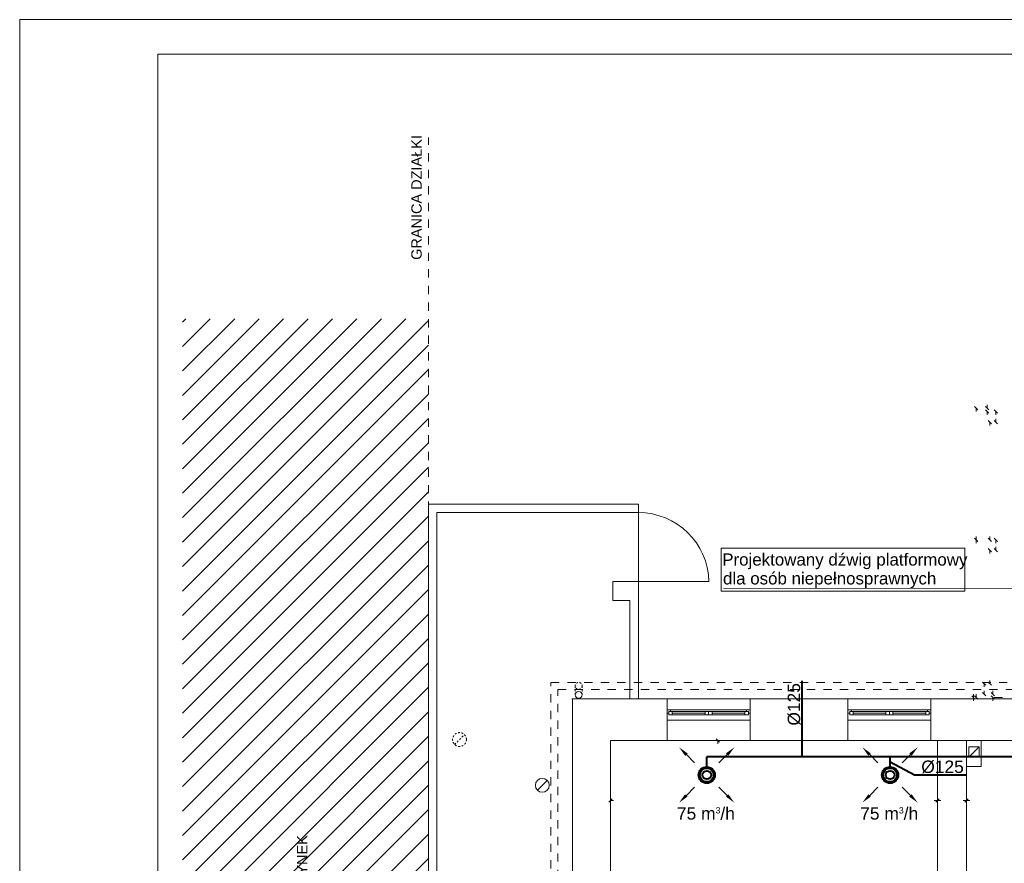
# Model space of a CAD drawing. Header units: millimetres. Extents: x 178516 to 426772, y -178579 to -115871.
# Tile 24 of 256: x 204754 to 218993, y -128816 to -116615. Entities that reach past the tile are written whole.
import ezdxf

# ---------------------------------------------------------------- set-up
doc = ezdxf.new("R2010")
doc.units = ezdxf.units.MM
doc.header["$MEASUREMENT"] = 0
doc.linetypes.add('2', pattern=[50, 25, -25])
doc.linetypes.add('Przerywana', pattern=[240, 120, -120])
doc.layers.get('0').update_dxf_attribs({"color": 252, "lineweight": 5})
for name, color, linetype, lineweight in [('830-G Teksty Etykiety_Nr_pióra__41', 252, 'Continuous', 5), ('830-G Teksty Etykiety_Nr_pióra__64', 252, 'Continuous', 5), ('IS_nawiew', 5, 'Continuous', 40), ('Nowe_! NAZWY POM_Nr_pióra__19', 252, 'Continuous', 5), ('Nowe_! Tabelka_Nr_pióra__19', 252, 'Continuous', 5), ('Nowe_! Tabelka_Nr_pióra__7', 252, 'Continuous', 5), ('Nowe_220-A Ściany_Nr_pióra__112', 252, 'Continuous', 5), ('Nowe_810-G Ogólne_Nr_pióra__187', 252, 'Continuous', 5), ('Nowe_820-G Rysunki Obrazki_Nr_pióra__103', 252, 'Continuous', 5), ('Nowe_820-G Rysunki Obrazki_Nr_pióra__24', 252, 'Continuous', 5), ('Nowe_Nowe_220(1)-A Ściany zewnętrzne_Nr_pióra__103', 252, 'Continuous', 5), ('Nowe_Nowe_220(1)-A Ściany zewnętrzne_Nr_pióra__23', 252, 'Continuous', 5), ('Nowe_Nowe_220(1)-A Ściany zewnętrzne_Nr_pióra__3', 252, 'Continuous', 5), ('Nowe_Nowe_220(1)-A Ściany zewnętrzne_Nr_pióra__57', 252, 'Continuous', 5), ('Nowe_Okna ARCHICADa_Nr_pióra__112', 252, 'Continuous', 5), ('Nowe_Okna ARCHICADa_Nr_pióra__23', 252, 'Continuous', 5), ('Nowe_Okna ARCHICADa_Nr_pióra__3', 252, 'Continuous', 5), ('Nowe_TABELKA_Nr_pióra__3', 252, 'Continuous', 5)]:
    doc.layers.add(name, color=color, linetype=linetype, lineweight=lineweight)
doc.styles.add('GENERATED_STYLE_1', font='arial.ttf')
doc.styles.add('WE12', font='arial.ttf')
doc.styles.add('WE2', font='arial.ttf')

# ---------------------------------------------------------------- blocks, each defined once
blk = doc.blocks.new('podkład 20251118')
at = {"color": 252, "linetype": 'Continuous', "lineweight": 5}
for p, q in [((218610, -122258), (218563, -122210)), ((218586, -122234), (218586, -122281)), ((218720, -122210), (218768, -122258)), ((218768, -122308), (218720, -122260)), ((218744, -122234), (218744, -122186)), ((218744, -122284), (218744, -122331)), ((218894, -122308), (218846, -122260)), ((218870, -122284), (218870, -122331)), ((218809, -122458), (218762, -122410)), ((218786, -122434), (218786, -122482)), ((218846, -122410), (218894, -122458)), ((218870, -122434), (218870, -122387)), ((218610, -124161), (218563, -124114)), ((218563, -124114), (218610, -124161)), ((218586, -124138), (218586, -124090)), ((218586, -124138), (218586, -124185)), ((218762, -124114), (218809, -124161)), ((218786, -124138), (218786, -124090)), ((218894, -124161), (218846, -124114)), ((218870, -124138), (218870, -124185)), ((218809, -124311), (218762, -124264)), ((218786, -124288), (218786, -124335)), ((218846, -124264), (218894, -124311)), ((218870, -124288), (218870, -124240)), ((218725, -126242), (218678, -126195)), ((218702, -126218), (218702, -126266)), ((218762, -126195), (218809, -126242)), ((218786, -126218), (218786, -126171)), ((218569, -126442), (218522, -126395)), ((218522, -126395), (218569, -126442)), ((218569, -126442), (218522, -126395)), ((218522, -126395), (218569, -126442)), ((218546, -126418), (218546, -126371)), ((218546, -126418), (218546, -126371)), ((218546, -126418), (218546, -126466)), ((218546, -126418), (218546, -126466)), ((218563, -126395), (218610, -126442)), ((218586, -126418), (218586, -126371)), ((218678, -126345), (218725, -126392)), ((218702, -126368), (218702, -126321)), ((218804, -126345), (218851, -126392)), ((218851, -126442), (218804, -126395)), ((218827, -126368), (218827, -126321)), ((218827, -126418), (218827, -126466)), ((214876, -127062), (214828, -127015)), ((214852, -127038), (214852, -127086)), ((213321, -127885), (213273, -127932)), ((213297, -127908), (213344, -127908)), ((218027, -127908), (217979, -127908)), ((218003, -127932), (218051, -127885)), ((218051, -127885), (218003, -127932)), ((218027, -127908), (218074, -127908)), ((218448, -127908), (218400, -127908)), ((218424, -127932), (218472, -127885)), ((218472, -127885), (218424, -127932)), ((218448, -127908), (218495, -127908))]:
    blk.add_line(p, q, dxfattribs=at)
at = {"color": 252, "lineweight": 5}
for p, q in [((214897, -124258), (218422, -124258)), ((214897, -124880), (214897, -124258)), ((218422, -124258), (218422, -124880)), ((218422, -124880), (214897, -124880))]:
    blk.add_line(p, q, dxfattribs=at)
at = {"layer": '830-G Teksty Etykiety_Nr_pióra__64', "color": 252, "linetype": 'Continuous', "lineweight": 5}
blk.add_line((219438, -124844), (214933, -124835), dxfattribs=at)
at = {"layer": 'Nowe_! NAZWY POM_Nr_pióra__19', "color": 252, "linetype": 'Continuous', "lineweight": 5}
for p, q in [((214167, -127038), (213297, -127038)), ((213297, -127038), (213297, -128609)), ((215257, -127038), (214167, -127038)), ((215806, -127038), (215257, -127038)), ((216767, -127038), (215806, -127038)), ((218027, -127038), (216767, -127038)), ((218027, -128609), (218027, -127038)), ((220858, -127038), (218658, -127038)), ((218658, -127038), (218658, -127415)), ((218658, -127415), (218448, -127415)), ((218448, -127415), (218448, -128609)), ((213297, -128609), (213297, -131334)), ((218027, -131333), (218027, -128609)), ((218448, -128609), (218448, -131458))]:
    blk.add_line(p, q, dxfattribs=at)
at = {"layer": 'Nowe_! Tabelka_Nr_pióra__19', "color": 252, "linetype": 'Continuous', "lineweight": 5}
for p in [(246754, -116615), (204754, -146315)]:
    blk.add_line(p, (204754, -116615), dxfattribs=at)
at = {"layer": 'Nowe_! Tabelka_Nr_pióra__7', "color": 252, "linetype": 'Continuous', "lineweight": 5}
for p in [(246254, -117115), (206754, -145815)]:
    blk.add_line(p, (206754, -117115), dxfattribs=at)
at = {"layer": 'Nowe_220-A Ściany_Nr_pióra__112', "color": 252, "linetype": 'Continuous', "lineweight": 5}
for p, q in [((214117, -126645), (214117, -126595)), ((214117, -126745), (214117, -126645)), ((215317, -126645), (215317, -126595)), ((215317, -126745), (215317, -126645)), ((216732, -126645), (216732, -126595)), ((216732, -126745), (216732, -126645)), ((217932, -126645), (217932, -126595)), ((217932, -126745), (217932, -126645))]:
    blk.add_line(p, q, dxfattribs=at)
at = {"layer": 'Nowe_810-G Ogólne_Nr_pióra__187', "color": 252, "linetype": 'Continuous', "lineweight": 5}
for p, q in [((207109, -120989), (207157, -120941)), ((207109, -121342), (207510, -120941)), ((207109, -121696), (207864, -120941)), ((207109, -122049), (208217, -120941)), ((207109, -122403), (208571, -120941)), ((207109, -122756), (208925, -120941)), ((207109, -123110), (209278, -120941)), ((207109, -123464), (209632, -120941)), ((207109, -123817), (209985, -120941)), ((207109, -124171), (210339, -120941)), ((207109, -124524), (210665, -120968)), ((207109, -124878), (210665, -121322)), ((207109, -125231), (210665, -121675)), ((207109, -125585), (210665, -122029)), ((207109, -125938), (210665, -122382)), ((207109, -126292), (210665, -122736)), ((207109, -126646), (210665, -123089)), ((207109, -126999), (210665, -123443)), ((207109, -127353), (210665, -123796)), ((207109, -127706), (210665, -124150)), ((207109, -128060), (210665, -124503)), ((207109, -128413), (210665, -124857)), ((207109, -128767), (210665, -125211)), ((207109, -129120), (210665, -125564)), ((207109, -129474), (210665, -125918)), ((207109, -129828), (210665, -126271)), ((207109, -130181), (210665, -126625)), ((207109, -130535), (210665, -126978)), ((207109, -130888), (210665, -127332)), ((207109, -131242), (210665, -127685)), ((207109, -131595), (210665, -128039)), ((207109, -131949), (210665, -128393)), ((207109, -132302), (210665, -128746))]:
    blk.add_line(p, q, dxfattribs=at)
at = {"layer": 'Nowe_820-G Rysunki Obrazki_Nr_pióra__103', "color": 252, "linetype": 'Przerywana', "lineweight": 5}
blk.add_line((218847, -126418), (218967, -126418), dxfattribs=at)
at = {"layer": 'Nowe_820-G Rysunki Obrazki_Nr_pióra__24', "color": 7, "linetype": '2', "lineweight": 15}
blk.add_line((211044, -127097), (211186, -126955), dxfattribs=at)
at = {"layer": 'Nowe_820-G Rysunki Obrazki_Nr_pióra__24', "color": 7, "linetype": 'Continuous', "lineweight": 15}
blk.add_line((212241, -127759), (212383, -127617), dxfattribs=at)
at = {"layer": 'Nowe_820-G Rysunki Obrazki_Nr_pióra__24', "color": 7, "linetype": '2', "lineweight": 15}
blk.add_circle((211115, -127026), 100, dxfattribs=at)
at = {"layer": 'Nowe_820-G Rysunki Obrazki_Nr_pióra__24', "color": 7, "linetype": 'Continuous', "lineweight": 15}
blk.add_circle((212312, -127688), 100, dxfattribs=at)
at = {"layer": 'Nowe_Nowe_220(1)-A Ściany zewnętrzne_Nr_pióra__103', "color": 252, "linetype": 'Przerywana', "lineweight": 5}
for p, q in [((212437, -139692), (212437, -126200)), ((212437, -126200), (220862, -126200)), ((212537, -139592), (212537, -126300)), ((212537, -126300), (220962, -126300))]:
    blk.add_line(p, q, dxfattribs=at)
at = {"layer": 'Nowe_Nowe_220(1)-A Ściany zewnętrzne_Nr_pióra__103', "color": 252, "linetype": '2', "lineweight": 5}
for p, q in [((212788, -126380), (212788, -126250)), ((212888, -126380), (212888, -126250))]:
    blk.add_line(p, q, dxfattribs=at)
blk.add_circle((212838, -126250), 50, dxfattribs=at)
at = {"layer": 'Nowe_Nowe_220(1)-A Ściany zewnętrzne_Nr_pióra__23', "color": 252, "linetype": 'Przerywana', "lineweight": 5}
blk.add_line((210665, -143625), (210665, -118317), dxfattribs=at)
at = {"layer": 'Nowe_Nowe_220(1)-A Ściany zewnętrzne_Nr_pióra__3', "color": 252, "linetype": 'Continuous', "lineweight": 5}
for p, q in [((218630, -127132), (218480, -127132)), ((218480, -127132), (218480, -127282)), ((218480, -127282), (218630, -127132)), ((218630, -127282), (218630, -127132)), ((218480, -127282), (218630, -127282))]:
    blk.add_line(p, q, dxfattribs=at)
blk.add_circle((212838, -126380), 50, dxfattribs=at)
at = {"layer": 'Nowe_Nowe_220(1)-A Ściany zewnętrzne_Nr_pióra__57', "color": 252, "linetype": 'Continuous', "lineweight": 5}
for p, q in [((213701, -123623), (210665, -123623)), ((210665, -123623), (210665, -131421)), ((213701, -123623), (213701, -126438)), ((213701, -123743), (210785, -123743)), ((210785, -123743), (210785, -131301)), ((213333, -125016), (213333, -124740)), ((213333, -124740), (213701, -124740)), ((213701, -124740), (214723, -124740)), ((213579, -125016), (213333, -125016)), ((213579, -126438), (213579, -125016)), ((212738, -126438), (221147, -126438)), ((212747, -139442), (212747, -126438)), ((214117, -126438), (214117, -127038)), ((215317, -126438), (215317, -127038)), ((216732, -126438), (216732, -127038)), ((217932, -126438), (217932, -127038)), ((213297, -127038), (220858, -127038)), ((213297, -132678), (213297, -127038)), ((218027, -127038), (218027, -132678)), ((218027, -127038), (218027, -127415)), ((218027, -127038), (218027, -127415)), ((218027, -127038), (218027, -127415)), ((218448, -127038), (218448, -132588)), ((218658, -127038), (218658, -127415)), ((218658, -127415), (218448, -127415))]:
    blk.add_line(p, q, dxfattribs=at)
blk.add_arc((213701, -124766), 1022, 1.4258, 90, dxfattribs=at)
at = {"layer": 'Nowe_Okna ARCHICADa_Nr_pióra__112', "color": 252, "linetype": 'Continuous', "lineweight": 5}
for p, q in [((214117, -126645), (214117, -126595)), ((214117, -126645), (214117, -126595)), ((214117, -126745), (214117, -126645)), ((215317, -126645), (215317, -126595)), ((215317, -126645), (215317, -126595)), ((215317, -126745), (215317, -126645)), ((216732, -126645), (216732, -126595)), ((216732, -126645), (216732, -126595)), ((216732, -126745), (216732, -126645)), ((217932, -126645), (217932, -126595)), ((217932, -126645), (217932, -126595)), ((217932, -126745), (217932, -126645))]:
    blk.add_line(p, q, dxfattribs=at)
at = {"layer": 'Nowe_Okna ARCHICADa_Nr_pióra__23', "color": 252, "linetype": 'Continuous', "lineweight": 5}
for p, q in [((214167, -126595), (214117, -126595)), ((214117, -126645), (214142, -126645)), ((214142, -126645), (214142, -126620)), ((214142, -126620), (214167, -126620)), ((214192, -126620), (214142, -126620)), ((214142, -126620), (214142, -126670)), ((214142, -126670), (214192, -126670)), ((214167, -126620), (214167, -126595)), ((214192, -126670), (214192, -126620)), ((214667, -126620), (214192, -126620)), ((214192, -126645), (214667, -126645)), ((214192, -126670), (214667, -126670)), ((214717, -126620), (214667, -126620)), ((214667, -126620), (214667, -126670)), ((214667, -126670), (214717, -126670)), ((214717, -126670), (214717, -126620)), ((214767, -126620), (214717, -126620)), ((214717, -126620), (214717, -126670)), ((214717, -126670), (214767, -126670)), ((214767, -126670), (214767, -126620)), ((215242, -126620), (214767, -126620)), ((214767, -126645), (215242, -126645)), ((214767, -126670), (215242, -126670)), ((215292, -126620), (215242, -126620)), ((215242, -126620), (215242, -126670)), ((215242, -126670), (215292, -126670)), ((215317, -126595), (215267, -126595)), ((215267, -126595), (215267, -126620)), ((215267, -126620), (215292, -126620)), ((215292, -126620), (215292, -126645)), ((215292, -126670), (215292, -126620)), ((215292, -126645), (215317, -126645)), ((216782, -126595), (216732, -126595)), ((216732, -126645), (216757, -126645)), ((216757, -126645), (216757, -126620)), ((216757, -126620), (216782, -126620)), ((216807, -126620), (216757, -126620)), ((216757, -126620), (216757, -126670)), ((216757, -126670), (216807, -126670)), ((216782, -126620), (216782, -126595)), ((216807, -126670), (216807, -126620)), ((217282, -126620), (216807, -126620)), ((216807, -126645), (217282, -126645)), ((216807, -126670), (217282, -126670)), ((217332, -126620), (217282, -126620)), ((217282, -126620), (217282, -126670)), ((217282, -126670), (217332, -126670)), ((217332, -126670), (217332, -126620)), ((217382, -126620), (217332, -126620)), ((217332, -126620), (217332, -126670)), ((217332, -126670), (217382, -126670)), ((217382, -126670), (217382, -126620)), ((217857, -126620), (217382, -126620)), ((217382, -126645), (217857, -126645)), ((217382, -126670), (217857, -126670)), ((217907, -126620), (217857, -126620)), ((217857, -126620), (217857, -126670)), ((217857, -126670), (217907, -126670)), ((217932, -126595), (217882, -126595)), ((217882, -126595), (217882, -126620)), ((217882, -126620), (217907, -126620)), ((217907, -126620), (217907, -126645)), ((217907, -126670), (217907, -126620)), ((217907, -126645), (217932, -126645))]:
    blk.add_line(p, q, dxfattribs=at)
at = {"layer": 'Nowe_Okna ARCHICADa_Nr_pióra__3', "color": 252, "linetype": 'Continuous', "lineweight": 5}
for p, q in [((214117, -126595), (215317, -126595)), ((214717, -126595), (214167, -126595)), ((214192, -126670), (214667, -126670)), ((215267, -126595), (214717, -126595)), ((214767, -126670), (215242, -126670)), ((216732, -126595), (217932, -126595)), ((217332, -126595), (216782, -126595)), ((216807, -126670), (217282, -126670)), ((217882, -126595), (217332, -126595)), ((217382, -126670), (217857, -126670)), ((214117, -126745), (215317, -126745)), ((216732, -126745), (217932, -126745))]:
    blk.add_line(p, q, dxfattribs=at)
at = {"layer": '830-G Teksty Etykiety_Nr_pióra__41', "color": 252, "lineweight": 5, "style": 'GENERATED_STYLE_1'}
for s, p in [('Projektowany dźwig platformowy', (214914, -124510)), ('dla osób niepełnosprawnych', (214925, -124783))]:
    blk.add_text(s, height=175, dxfattribs=at).set_placement(p)
at = {"layer": 'Nowe_TABELKA_Nr_pióra__3', "color": 252, "lineweight": 5, "style": 'GENERATED_STYLE_1'}
for s, p in [('GRANICA DZIAŁKI', (210568, -120089)), ('SĄSIEDNI BUDYNEK', (208914, -130458))]:
    blk.add_text(s, height=150, rotation=90, dxfattribs=at).set_placement(p)
blk = doc.blocks.new('NAW')
at = {"layer": 'IS_nawiew', "lineweight": 20}
for p, q in [((656012824.7, 558967268.9, -2), (656012836.3, 558967257.2, -2)), ((656012824.7, 558967268.9, -2), (656012836.3, 558967257.2, -2)), ((656012883.5, 558967268.9, -2), (656012871.8, 558967257.2, -2)), ((656012883.5, 558967268.9, -2), (656012871.8, 558967257.2, -2)), ((656012824.7, 558967210, -2), (656012836.3, 558967221.6, -2)), ((656012824.7, 558967210, -2), (656012836.3, 558967221.6, -2)), ((656012883.5, 558967210, -2), (656012871.8, 558967221.6, -2)), ((656012883.5, 558967210, -2), (656012871.8, 558967221.6, -2))]:
    blk.add_line(p, q, dxfattribs=at)
at = {"layer": 'IS_nawiew'}
for centre, radius in [((656012854.1, 558967239.4), 11.8), ((656012854.1, 558967239.4), 11.8), ((656012854.1, 558967239.4), 10), ((656012854.1, 558967239.4), 10), ((656012854.1, 558967239.4, 20), 6.25), ((656012854.1, 558967239.4, 20), 6.25)]:
    blk.add_circle(centre, radius, dxfattribs=at)
for points in [[(656012822.9, 558967267.1, -2), (656012814.1, 558967279.5, -2), (656012826.4, 558967270.6, -2)], [(656012822.9, 558967267.1, -2), (656012814.1, 558967279.5, -2), (656012826.4, 558967270.6, -2)], [(656012885.2, 558967267.1, -2), (656012894.1, 558967279.5, -2), (656012881.7, 558967270.6, -2)], [(656012885.2, 558967267.1, -2), (656012894.1, 558967279.5, -2), (656012881.7, 558967270.6, -2)], [(656012822.9, 558967211.7, -2), (656012814.1, 558967199.4, -2), (656012826.4, 558967208.2, -2)], [(656012822.9, 558967211.7, -2), (656012814.1, 558967199.4, -2), (656012826.4, 558967208.2, -2)], [(656012885.2, 558967211.7, -2), (656012894.1, 558967199.4, -2), (656012881.7, 558967208.2, -2)], [(656012885.2, 558967211.7, -2), (656012894.1, 558967199.4, -2), (656012881.7, 558967208.2, -2)]]:
    blk.add_solid(points, dxfattribs=at)

msp = doc.modelspace()

# ---------------------------------------------------------------- linework, layer by layer
at = {"layer": 'IS_nawiew'}
for p, q in [((220860, -127276), (214689, -127276)), ((214689, -127421), (214689, -127276)), ((217341, -127421), (217341, -127276)), ((217341, -127348), (217695, -127538))]:
    msp.add_line(p, q, dxfattribs=at)
for points in [[(216069, -127276), (216069, -126177), (216069, -126177)], [(217695, -127538), (218439, -127538), (218439, -127538)]]:
    msp.add_lwpolyline(points, dxfattribs=at)

# ---------------------------------------------------------------- block references
msp.add_blockref('podkład 20251118', (0, 0))
at = {"layer": 'IS_nawiew', "xscale": 10, "yscale": 10, "zscale": 10}
for p in [(-6559913851, -5589799933), (-6559911200, -5589799933)]:
    msp.add_blockref('NAW', p, dxfattribs=at)

# ---------------------------------------------------------------- texts
at = {"layer": 'IS_nawiew', "insert": (215954, -126517), "char_height": 180, "width": 932.23, "attachment_point": 5, "rotation": 90, "style": 'WE12'}
msp.add_mtext('%%C125', dxfattribs=at)
at = {"layer": 'IS_nawiew', "insert": (218100, -127423), "char_height": 180, "width": 932.23, "attachment_point": 5, "style": 'WE12'}
msp.add_mtext('%%C125', dxfattribs=at)
at = {"layer": 'IS_nawiew', "char_height": 180, "attachment_point": 5, "rotation": 359.9539, "style": 'WE2'}
for insert in [(214678, -128096), (217329, -128096)]:
    msp.add_mtext('75 m{\\A2;\\H0.5x;3}/h', dxfattribs=dict(at, insert=insert))

doc.saveas('drawing.dxf')
